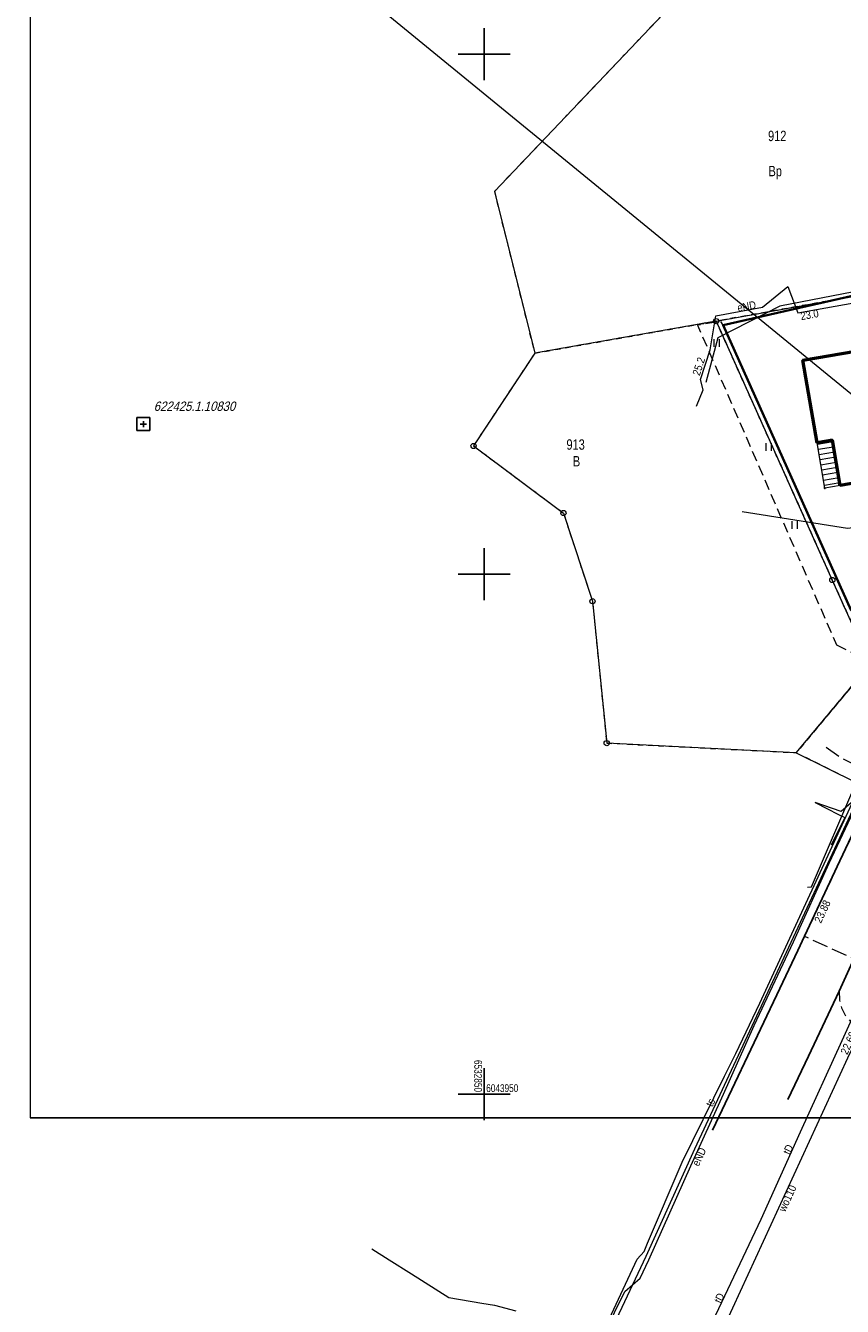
# Model space of a CAD drawing. Header units: metres. Extents: x 6530877 to 6534102, y 6042175 to 6045327.
# Tile 6 of 76: x 6532806 to 6532884, y 6043930 to 6044053. Entities that reach past the tile are written whole.
import ezdxf
from ezdxf.enums import TextEntityAlignment as Align

# ---------------------------------------------------------------- set-up
doc = ezdxf.new("R2010")
doc.units = ezdxf.units.M
doc.header["$MEASUREMENT"] = 0
for name, pattern in [('1.0_0.5', [1.5, 1, -0.5]), ('1.5_0.5', [2, 1.5, -0.5]), ('219-500', [0]), ('egug-500', [1, 0.5, -0.5]), ('suep_wn_500', [0])]:
    doc.linetypes.add(name, pattern=pattern)
doc.layers.get('0').update_dxf_attribs({"color": 2, "linetype": 'CONTINUOUS', "lineweight": 5})
for name, color, linetype in [('202-punkt graniczny', 7, 'CONTINUOUS'), ('203-punkt graniczny', 7, 'CONTINUOUS'), ('210-oznaczenie konturu użytku gruntowego', 7, 'CONTINUOUS'), ('211-numer działki ewidencyjnej', 7, 'CONTINUOUS'), ('218-kontur użytku gruntowego', 7, 'CONTINUOUS'), ('219-działka ewidencyjna', 7, 'CONTINUOUS'), ('312-budynek ewidencyjny', 7, 'CONTINUOUS'), ('352-schody', 7, 'CONTINUOUS'), ('chodnik', 7, 'CONTINUOUS'), ('jezdnia', 7, 'CONTINUOUS'), ('krawężnik', 7, 'CONTINUOUS'), ('ogrodzenie trwałe', 7, 'CONTINUOUS'), ('pikieta sztuczna', 7, 'CONTINUOUS'), ('pikieta sztuczna-Atr2', 7, 'CONTINUOUS'), ('przewód elektroenergetyczny podziemny', 7, 'CONTINUOUS'), ('przewód elektroenergetyczny podziemny-Atr1', 7, 'CONTINUOUS'), ('przewód elektroenergetyczny wysokiego napięcia', 7, 'CONTINUOUS'), ('przewód telekomunikacyjny podziemny', 7, 'CONTINUOUS'), ('przewód telekomunikacyjny podziemny - ob. projektowany', 7, 'CONTINUOUS'), ('przewód telekomunikacyjny podziemny-Atr1', 7, 'CONTINUOUS'), ('przewód wodociągowy', 7, 'CONTINUOUS'), ('przewód wodociągowy-Atr1', 7, 'CONTINUOUS'), ('Punkt budynku', 7, 'CONTINUOUS'), ('Ramki i opis wydruku', 7, 'CONTINUOUS'), ('rzędna', 7, 'CONTINUOUS'), ('rzędna-Atr2', 7, 'CONTINUOUS'), ('Szczegółowa osnowa geodezyjna pozioma', 7, 'CONTINUOUS'), ('Szczegółowa osnowa geodezyjna pozioma-Atr103', 7, 'CONTINUOUS'), ('trawnik', 7, 'CONTINUOUS'), ('Wstawianie ramki sekcyjnej z opisem', 7, 'CONTINUOUS')]:
    doc.layers.add(name, color=color, linetype=linetype)
doc.styles.get("Standard").update_dxf_attribs({"font": 'Working1250', "width": 0.75})
doc.linetypes.add('902-500', pattern='A,3.75,0,[1,ksztalty.shx,S=0.5,R=0,X=0,Y=0],3.75', length=7.5)

# ---------------------------------------------------------------- blocks, each defined once
blk = doc.blocks.new('PUNKTBUD')
at = {"color": 0}
blk.add_circle((0, 0), 0.045, dxfattribs=at)
blk = doc.blocks.new('202')
at = {"color": 0, "linetype": 'Continuous', "lineweight": 0}
blk.add_circle((0, 0), 0.25, dxfattribs=at)
blk = doc.blocks.new('203')
at = {"linetype": 'Continuous', "lineweight": 0}
h = blk.add_hatch(color=0, dxfattribs=at)
edge = h.paths.add_edge_path()
edge.add_arc((0, 0), 0.045, 0, 360)
blk = doc.blocks.new('PW01')
at = {"linetype": 'Continuous', "lineweight": 13}
h = blk.add_hatch(color=0, dxfattribs=at)
edge = h.paths.add_edge_path()
edge.add_arc((0, 0), 0.045, 0, 360)
blk = doc.blocks.new('TU04')
at = {"color": 0, "linetype": 'Continuous', "lineweight": 13}
for p, q in [((0, 0), (0, 0.75)), ((0.5, 0), (0.5, 0.75))]:
    blk.add_line(p, q, dxfattribs=at)
blk = doc.blocks.new('OSSP')
at = {"color": 0}
for p, q in [((-0.626, 0.625), (-0.626, -0.625)), ((-0.626, 0.625), (-0.626, -0.625)), ((0.624, 0.625), (-0.626, 0.625)), ((0.624, 0.625), (-0.626, 0.625)), ((0.3, 0), (-0.3, 0)), ((0.3, 0), (-0.3, 0)), ((0, -0.3), (0, 0.3)), ((0, -0.3), (0, 0.3)), ((0.624, -0.625), (0.624, 0.625)), ((0.624, -0.625), (0.624, 0.625)), ((-0.626, -0.625), (0.624, -0.625)), ((-0.626, -0.625), (0.624, -0.625))]:
    blk.add_line(p, q, dxfattribs=at)
blk = doc.blocks.new('RAMKA500K')
at = {"color": 0}
for p, q in [((47.5, 250), (52.5, 250)), ((50, 247.5), (50, 250)), ((50, 197.5), (50, 202.5)), ((47.5, 200), (52.5, 200)), ((50, 47.5), (50, 52.5)), ((47.5, 50), (52.5, 50)), ((50, 0), (50, 2.5)), ((47.5, 0), (52.5, 0))]:
    blk.add_line(p, q, dxfattribs=at)

msp = doc.modelspace()

# ---------------------------------------------------------------- linework, layer by layer
at = {"layer": '218-kontur użytku gruntowego', "color": 3, "linetype": 'egug-500', "lineweight": 18, "flags": 128}
for points in [[(6532876.6, 6044063.71), (6532850.99, 6044036.79)], [(6532850.99, 6044036.79), (6532854.87, 6044021.24)], [(6532898.8, 6044029.1), (6532872.32, 6044024.32)], [(6532872.32, 6044024.32), (6532898.8, 6044029.1)], [(6532854.87, 6044021.24), (6532872.32, 6044024.32)], [(6532872.32, 6044024.32), (6532854.87, 6044021.24)], [(6532872.32, 6044024.32), (6532883.49, 6043999.43)], [(6532883.49, 6043999.43), (6532872.32, 6044024.32)], [(6532854.87, 6044021.24), (6532848.98, 6044012.32)], [(6532848.98, 6044012.32), (6532857.63, 6044005.87)], [(6532857.63, 6044005.87), (6532860.42, 6043997.39)], [(6532883.49, 6043999.43), (6532887.14, 6043991.32)], [(6532887.14, 6043991.32), (6532883.49, 6043999.43)], [(6532860.42, 6043997.39), (6532861.79, 6043983.75)], [(6532880.02, 6043982.83), (6532887.14, 6043991.32)], [(6532887.14, 6043991.32), (6532880.02, 6043982.83)], [(6532861.79, 6043983.75), (6532880.02, 6043982.83)], [(6532880.02, 6043982.83), (6532885.86, 6043979.92)]]:
    msp.add_lwpolyline(points, dxfattribs=at)
at = {"layer": '219-działka ewidencyjna', "color": 3, "linetype": '219-500', "lineweight": 18, "flags": 128}
for points in [[(6532850.99, 6044036.79), (6532876.6, 6044063.71)], [(6532850.99, 6044036.79), (6532854.87, 6044021.24)], [(6532872.32, 6044024.32), (6532898.8, 6044029.1)], [(6532872.32, 6044024.32), (6532854.87, 6044021.24)], [(6532872.32, 6044024.32), (6532883.49, 6043999.43)], [(6532854.87, 6044021.24), (6532848.98, 6044012.32)], [(6532848.98, 6044012.32), (6532857.63, 6044005.87)], [(6532857.63, 6044005.87), (6532860.42, 6043997.39)], [(6532883.49, 6043999.43), (6532887.14, 6043991.32)], [(6532860.42, 6043997.39), (6532861.79, 6043983.75)], [(6532880.02, 6043982.83), (6532887.14, 6043991.32)], [(6532880.02, 6043982.83), (6532861.79, 6043983.75)], [(6532880.02, 6043982.83), (6532885.86, 6043979.92)]]:
    msp.add_lwpolyline(points, dxfattribs=at)
at = {"layer": '312-budynek ewidencyjny', "color": 7, "linetype": 'Continuous', "lineweight": 50, "flags": 128}
for points in [[(6532880.66, 6044020.58), (6532885.71, 6044021.45)], [(6532882.03, 6044012.63), (6532880.66, 6044020.58)], [(6532883.5, 6044012.88), (6532882.03, 6044012.63)], [(6532884.25, 6044008.52), (6532883.5, 6044012.88)], [(6532895.37, 6044010.44), (6532884.25, 6044008.52)]]:
    msp.add_lwpolyline(points, dxfattribs=at)
at = {"layer": '352-schody', "color": 7, "linetype": 'Continuous', "lineweight": 18, "flags": 128}
msp.add_lwpolyline([(6532884.25, 6044008.52), (6532882.77, 6044008.27), (6532882.03, 6044012.63), (6532883.5, 6044012.88)], close=True, dxfattribs=at)
msp.add_lwpolyline([(6532884.25, 6044008.52), (6532882.77, 6044008.27), (6532882.03, 6044012.63), (6532883.5, 6044012.88)], close=True, dxfattribs=at)
for points in [[(6532883.529, 6044012.71), (6532882.059, 6044012.46)], [(6532883.614, 6044012.217), (6532882.143, 6044011.967)], [(6532883.699, 6044011.724), (6532882.226, 6044011.474)], [(6532883.784, 6044011.231), (6532882.31, 6044010.981)], [(6532883.868, 6044010.739), (6532882.394, 6044010.488)], [(6532883.953, 6044010.246), (6532882.477, 6044009.995)], [(6532884.038, 6044009.753), (6532882.561, 6044009.502)], [(6532884.123, 6044009.26), (6532882.645, 6044009.009)], [(6532884.207, 6044008.768), (6532882.728, 6044008.516)]]:
    msp.add_lwpolyline(points, dxfattribs=at)
at = {"layer": 'chodnik', "color": 7, "linetype": '1.0_0.5', "lineweight": 18, "flags": 128}
msp.add_lwpolyline([(6532884.15, 6043959.9), (6532884.18, 6043959.03), (6532884.38, 6043958.29), (6532884.72, 6043957.59), (6532885.26, 6043956.96), (6532892.89, 6043973.39), (6532893.56, 6043974.79), (6532894.23, 6043976.09), (6532907.69, 6044004.67)], dxfattribs=at)
at = {"layer": 'jezdnia', "color": 7, "linetype": '1.5_0.5', "lineweight": 18, "flags": 128}
msp.add_lwpolyline([(6532887.25, 6043978.86), (6532884.23, 6043972.44), (6532880.82, 6043965.18), (6532885.56, 6043963.02), (6532901.58, 6043996.99), (6532898.08, 6044001.85), (6532890.82, 6043986.43)], close=True, dxfattribs=at)
at = {"layer": 'krawężnik', "color": 7, "linetype": 'Continuous', "lineweight": 25, "flags": 128}
for points in [[(6532871.98, 6043946.55), (6532877.51, 6043958.2), (6532878.16, 6043959.56), (6532880.18, 6043963.81), (6532880.82, 6043965.18), (6532884.23, 6043972.44), (6532887.25, 6043978.86), (6532890.82, 6043986.43), (6532898.08, 6044001.85)], [(6532901.58, 6043996.99), (6532885.56, 6043963.02), (6532884.94, 6043961.65), (6532884.15, 6043959.9), (6532881.21, 6043953.65), (6532879.2, 6043949.47)]]:
    msp.add_lwpolyline(points, dxfattribs=at)
at = {"layer": 'ogrodzenie trwałe', "color": 7, "linetype": '902-500', "lineweight": 35, "flags": 128}
for points in [[(6532872.98, 6044023.93), (6532891.5, 6044028.14)], [(6532885.31, 6043996.5), (6532872.98, 6044023.93)]]:
    msp.add_lwpolyline(points, dxfattribs=at)
at = {"layer": 'przewód elektroenergetyczny podziemny', "color": 1, "linetype": 'Continuous', "lineweight": 18, "flags": 128}
for points in [[(6532870.42, 6044016.15), (6532871.06, 6044017.72), (6532870.8, 6044018.7), (6532871.74, 6044021.57), (6532872.28, 6044024.82), (6532876.77, 6044025.65), (6532879.21, 6044027.65), (6532880.18, 6044025.11), (6532892.19, 6044027.27), (6532892.65, 6044024.66), (6532900.39, 6044026.1), (6532902.19, 6044024.53), (6532901.21, 6044018.91), (6532900.42, 6044014.46), (6532899.04, 6044007.44), (6532898.73, 6044005.77)], [(6532861.55, 6043926.98), (6532863.54, 6043931.03), (6532865.01, 6043932.3), (6532865.85, 6043934.08), (6532869.87, 6043943.11), (6532873.02, 6043950), (6532875.97, 6043956.61), (6532879.75, 6043964.64), (6532883.18, 6043972.2), (6532886.6, 6043979.42), (6532889.57, 6043985.62), (6532892.11, 6043990.87), (6532893.95, 6043994.84), (6532896.94, 6044001.12), (6532897.6, 6044002.52), (6532898.73, 6044005.77)], [(6532897.78, 6044004.59), (6532894.18, 6043996.74), (6532892.28, 6043992.77), (6532889.39, 6043986.49), (6532886.76, 6043980.9), (6532885.29, 6043978), (6532884.33, 6043977.16), (6532881.84, 6043978.04), (6532884.1, 6043976.89), (6532884.69, 6043976.59), (6532883.37, 6043973.94)], [(6532839.21, 6043935.12), (6532840.85, 6043934.08), (6532843.03, 6043932.71), (6532846.6, 6043930.44), (6532849.77, 6043929.9), (6532851.01, 6043929.71), (6532853.05, 6043929.15)]]:
    msp.add_lwpolyline(points, dxfattribs=at)
at = {"layer": 'przewód elektroenergetyczny wysokiego napięcia', "color": 1, "linetype": 'suep_wn_500', "lineweight": 18, "flags": 128}
msp.add_lwpolyline([(6533078.14, 6043859.67), (6532791.81, 6044093.74)], dxfattribs=at)
at = {"layer": 'przewód telekomunikacyjny podziemny', "color": 30, "linetype": 'Continuous', "lineweight": 18, "flags": 128}
for points in [[(6532912.25, 6044017.68), (6532911.21, 6044014.38), (6532910.38, 6044012.3), (6532908.07, 6044007.14), (6532903.82, 6043997.85), (6532899.02, 6043987.23), (6532896.01, 6043980.79), (6532893.26, 6043974.4), (6532890.67, 6043968.77), (6532887.64, 6043962.25), (6532886.7, 6043960.13), (6532884.41, 6043955.12), (6532880.41, 6043946.36), (6532876.61, 6043937.95), (6532871.67, 6043927.52), (6532866.58, 6043916.8)], [(6532874.82, 6044006.01), (6532884.95, 6044004.42), (6532892.29, 6044005.28), (6532897.59, 6044005.1), (6532898.73, 6044009.8), (6532901.48, 6044008.7)], [(6532840.52, 6043921.34), (6532844.69, 6043924.58), (6532845.08, 6043924.43), (6532845.43, 6043924.36), (6532853, 6043919.53), (6532856.64, 6043917.35), (6532856.91, 6043917.43), (6532857.12, 6043917.85), (6532864.72, 6043934.12), (6532865.38, 6043934.86), (6532865.73, 6043935.68), (6532869.06, 6043943.45), (6532873.11, 6043951.73), (6532874.22, 6043953.9), (6532876.52, 6043958.74), (6532886.35, 6043980.07), (6532891.87, 6043989.78), (6532897.78, 6044002.16), (6532898.11, 6044002.66)]]:
    msp.add_lwpolyline(points, dxfattribs=at)
at = {"layer": 'przewód telekomunikacyjny podziemny - ob. projektowany', "color": 30, "linetype": '1.5_0.5', "lineweight": 18, "flags": 128}
msp.add_lwpolyline([(6532882.89, 6043983.35), (6532884.42, 6043982.29), (6532893.24, 6043977.85), (6532894.84, 6043977.15), (6532895.7, 6043979.04), (6532901.64, 6043991.91), (6532907.95, 6044005.56), (6532910.1, 6044006.78), (6532910.52, 6044007.06)], dxfattribs=at)
at = {"layer": 'przewód wodociągowy', "color": 5, "linetype": 'Continuous', "lineweight": 18, "flags": 128}
for points in [[(6532906.89, 6044023.78), (6532902.48, 6044023.48), (6532902.46, 6044030.42), (6532878.45, 6044025.76), (6532872.48, 6044022.71), (6532871.32, 6044018.42)], [(6532863.15, 6043907.75), (6532868.03, 6043916.62), (6532884.97, 6043953.5), (6532893.08, 6043970.03), (6532894.31, 6043972.53), (6532894.65, 6043975.28), (6532895.91, 6043977.18), (6532909.14, 6044005.79), (6532910.38, 6044009.61), (6532911.22, 6044010.68)], [(6532854.39, 6043911.42), (6532859.39, 6043920.98), (6532860.67, 6043924.01), (6532865.59, 6043934.42), (6532870.26, 6043944.74), (6532889.02, 6043984.96), (6532895.84, 6043999.76), (6532897.91, 6044004.75)], [(6532881.12, 6043969.91), (6532881.48, 6043969.93), (6532885.75, 6043979.86), (6532896.5, 6044003.01)]]:
    msp.add_lwpolyline(points, dxfattribs=at)
at = {"layer": 'Ramki i opis wydruku', "color": 7, "linetype": 'Continuous', "lineweight": 13, "flags": 128}
for points in [[(6532806.32, 6043947.76), (6533221.72, 6043947.76), (6533221.72, 6044239.66), (6532806.32, 6044239.66)], [(6532806.32, 6043947.71), (6533221.72, 6043947.71), (6533221.72, 6044204.71), (6532806.32, 6044204.71)]]:
    msp.add_lwpolyline(points, close=True, dxfattribs=at)
at = {"layer": 'trawnik', "color": 7, "linetype": '1.0_0.5', "lineweight": 18, "flags": 128}
msp.add_lwpolyline([(6532883.89, 6043993.19), (6532887.31, 6043991.52), (6532889.91, 6043990.25), (6532890.4, 6043990.67), (6532887.48, 6043992.09), (6532885.31, 6043996.5), (6532872.98, 6044023.93), (6532872.77, 6044024.31), (6532870.53, 6044023.93)], close=True, dxfattribs=at)
at = {"layer": 'Wstawianie ramki sekcyjnej z opisem', "color": 7, "linetype": 'Continuous', "lineweight": 13, "flags": 128}
for points in [[(6532850, 6044047.5), (6532850, 6044052.5)], [(6532847.5, 6044050), (6532852.5, 6044050)], [(6532850, 6043997.5), (6532850, 6044002.5)], [(6532847.5, 6044000), (6532852.5, 6044000)], [(6532850, 6043947.5), (6532850, 6043952.5)], [(6532847.5, 6043950), (6532852.5, 6043950)]]:
    msp.add_lwpolyline(points, dxfattribs=at)

# ---------------------------------------------------------------- block references
at = {"layer": '202-punkt graniczny', "color": 3, "linetype": 'Continuous', "lineweight": 18}
for p in [(6532872.32, 6044024.32), (6532848.98, 6044012.32), (6532857.63, 6044005.87), (6532883.49, 6043999.43), (6532860.42, 6043997.39), (6532861.79, 6043983.75)]:
    msp.add_blockref('202', p, dxfattribs=at)
at = {"layer": '203-punkt graniczny', "color": 3, "linetype": 'Continuous', "lineweight": 18}
for p in [(6532850.99, 6044036.79), (6532854.87, 6044021.24), (6532880.02, 6043982.83)]:
    msp.add_blockref('203', p, dxfattribs=at)
at = {"layer": 'pikieta sztuczna', "color": 7, "linetype": 'Continuous', "lineweight": 13}
msp.add_blockref('PW01', (6532880.82, 6043965.18), dxfattribs=at)
at = {"layer": 'Punkt budynku', "color": 5, "linetype": 'Continuous', "lineweight": 18}
for p in [(6532880.66, 6044020.58), (6532882.03, 6044012.63), (6532883.5, 6044012.88), (6532884.25, 6044008.52), (6532882.77, 6044008.27)]:
    msp.add_blockref('PUNKTBUD', p, dxfattribs=at)
at = {"layer": 'rzędna', "color": 1, "linetype": 'Continuous', "lineweight": 18}
for p, rotation in [((6532880.18, 6044025.11), 190.197), ((6532870.8, 6044018.7), 71.916)]:
    msp.add_blockref('PW01', p, dxfattribs=dict(at, rotation=rotation))
at = {"layer": 'Szczegółowa osnowa geodezyjna pozioma', "color": 7, "linetype": 'Continuous', "lineweight": 18}
msp.add_blockref('OSSP', (6532817.22, 6044014.42), dxfattribs=at)
at = {"layer": 'trawnik', "color": 7, "linetype": 'Continuous', "lineweight": 18}
for p in [(6532872.129, 6044021.849), (6532877.129, 6044011.849), (6532879.629, 6044004.349)]:
    msp.add_blockref('TU04', p, dxfattribs=at)
at = {"layer": 'Wstawianie ramki sekcyjnej z opisem', "color": 7, "linetype": 'Continuous', "lineweight": 13}
for p in [(6532800, 6044000), (6532800, 6043750)]:
    msp.add_blockref('RAMKA500K', p, dxfattribs=at)

# ---------------------------------------------------------------- texts
at = {"layer": '210-oznaczenie konturu użytku gruntowego', "color": 3, "linetype": 'Continuous', "lineweight": 18, "width": 0.79}
for s, p in [('Bp', (6532878, 6044038.75)), ('B', (6532858.89, 6044010.85))]:
    msp.add_text(s, height=1, dxfattribs=at).set_placement(p, align=Align.MIDDLE_CENTER)
at = {"layer": '211-numer działki ewidencyjnej', "color": 3, "linetype": 'Continuous', "lineweight": 18, "width": 0.79}
for s, p in [('912', (6532877.31, 6044042.63)), ('913', (6532857.92, 6044012.96))]:
    msp.add_text(s, height=1, dxfattribs=at).set_placement(p, align=Align.TOP_LEFT)
at = {"layer": 'pikieta sztuczna-Atr2', "color": 7, "width": 0.9}
msp.add_text('23.88', height=0.75, rotation=64.825, dxfattribs=at).set_placement((6532882.4, 6043966.38))
at = {"layer": 'przewód elektroenergetyczny podziemny-Atr1', "color": 1, "width": 0.9}
msp.add_text('eND', height=0.75, rotation=10.473, dxfattribs=at).set_placement((6532874.43, 6044025.22))
msp.add_text('eND', height=0.75, rotation=65.431, dxfattribs=at).set_placement((6532869.96, 6043943.31), align=Align.TOP_LEFT)
at = {"layer": 'przewód telekomunikacyjny podziemny-Atr1', "color": 30, "width": 0.9}
for s, rotation, p in [('ts', 63.933, (6532871.95, 6043948.72)), ('tD', 65.684, (6532879.4, 6043944.12)), ('tD', 64.656, (6532872.77, 6043929.83))]:
    msp.add_text(s, height=0.75, rotation=rotation, dxfattribs=at).set_placement(p)
at = {"layer": 'przewód wodociągowy-Atr1', "color": 5, "width": 0.9}
msp.add_text('wo110', height=0.75, rotation=65.329, dxfattribs=at).set_placement((6532878.28, 6043938.93), align=Align.TOP_LEFT)
at = {"layer": 'rzędna-Atr2', "color": 1, "width": 0.9}
msp.add_text('23.0', height=0.75, rotation=10.196, dxfattribs=at).set_placement((6532880.37, 6044025.15), align=Align.TOP_LEFT)
msp.add_text('25.2', height=0.75, rotation=71.865, dxfattribs=at).set_placement((6532870.73, 6044019.02))
at = {"layer": 'rzędna-Atr2', "color": 5, "width": 0.9}
msp.add_text('22.69', height=0.75, rotation=66.037, dxfattribs=at).set_placement((6532884.93, 6043953.73))
at = {"layer": 'Szczegółowa osnowa geodezyjna pozioma-Atr103', "color": 7, "oblique": 15, "width": 0.9}
msp.add_text('622425.1.10830', height=0.9, dxfattribs=at).set_placement((6532818.22, 6044015.42), align=Align.BOTTOM_LEFT)
at = {"layer": 'Wstawianie ramki sekcyjnej z opisem', "color": 7, "linetype": 'Continuous', "lineweight": 13, "width": 0.79}
msp.add_text('6532850', height=0.75, rotation=270, dxfattribs=at).set_placement((6532849.05, 6043950.2), align=Align.RIGHT)
msp.add_text('6043950', height=0.75, rotation=0.001, dxfattribs=at).set_placement((6532850.2, 6043950.2))

doc.saveas('drawing.dxf')
